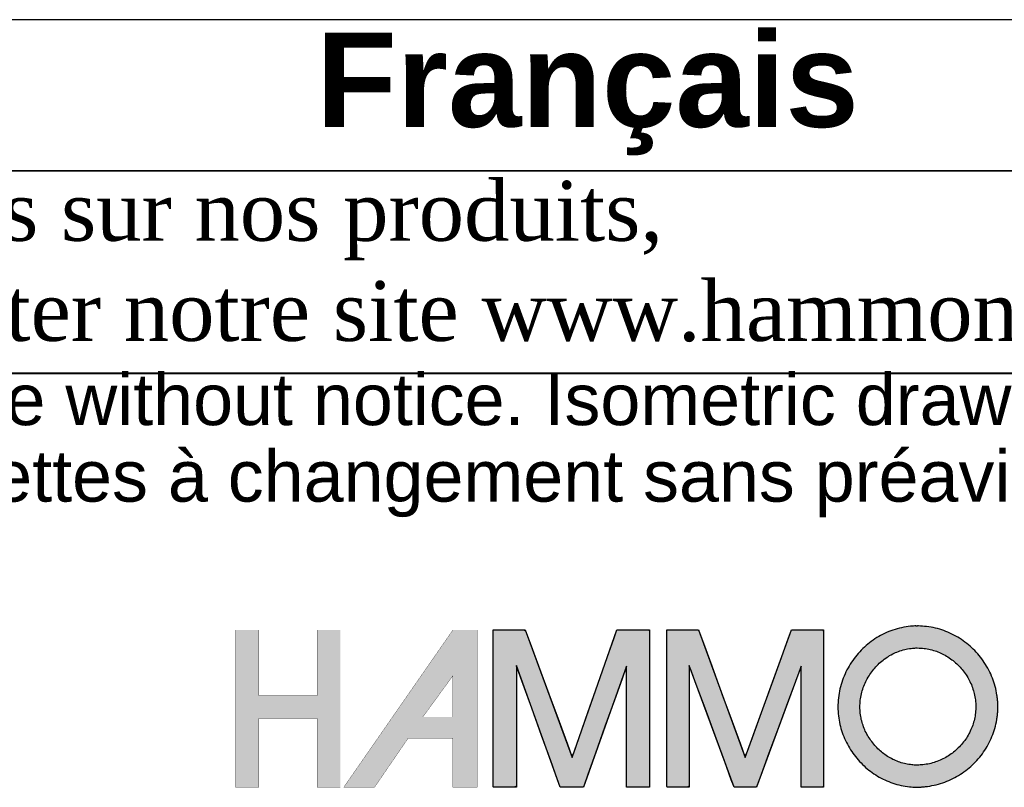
# Model space of a CAD drawing. Header units: inches. Extents: x 0 to 52.8, y -0.2 to 39.5.
# Tile 4 of 11: x 42.8 to 48.1, y 4.1 to 8.3. Entities that reach past the tile are written whole.
import ezdxf

# ---------------------------------------------------------------- set-up
doc = ezdxf.new("R2010")
doc.units = ezdxf.units.IN
doc.header["$MEASUREMENT"] = 0
doc.layers.add('Default', color=7, linetype='Continuous')

# ---------------------------------------------------------------- blocks, each defined once
blk = doc.blocks.new('Block1')
at = {"layer": 'Default', "linetype": 'Continuous'}
h = blk.add_hatch(color=7, dxfattribs=at)
edge = h.paths.add_edge_path()
edge.add_spline(control_points=[(2.1778, 1.2201), (2.1771, 1.22), (2.1759, 1.22), (2.1733, 1.2198), (2.1719, 1.2197), (2.1665, 1.2191), (2.1625, 1.2185), (2.1543, 1.2168), (2.1505, 1.2157), (2.1426, 1.2131), (2.139, 1.2116), (2.1316, 1.2081), (2.1281, 1.2062), (2.1212, 1.2019), (2.1179, 1.1996), (2.1115, 1.1946), (2.1085, 1.192), (2.1027, 1.1863), (2.1, 1.1834), (2.0948, 1.1772), (2.0924, 1.1739), (2.088, 1.1672), (2.0859, 1.1637), (2.0822, 1.1565), (2.0805, 1.1528), (2.0776, 1.1451), (2.0763, 1.1413), (2.0742, 1.1333), (2.0734, 1.1294), (2.0722, 1.1211), (2.0719, 1.117), (2.0716, 1.1086), (2.0718, 1.1046), (2.0724, 1.0965), (2.073, 1.0927), (2.0746, 1.0849), (2.0755, 1.0812), (2.0779, 1.0738), (2.0792, 1.0702), (2.0823, 1.0631), (2.0841, 1.0597), (2.0879, 1.053), (2.0899, 1.0498), (2.0944, 1.0435), (2.0968, 1.0405), (2.1018, 1.0348), (2.1045, 1.032), (2.1101, 1.0268), (2.113, 1.0244), (2.1192, 1.0198), (2.1223, 1.0177), (2.1289, 1.0137), (2.1322, 1.012), (2.1393, 1.0087), (2.1428, 1.0073), (2.1502, 1.0048), (2.1538, 1.0038), (2.1616, 1.0021), (2.1653, 1.0015), (2.1708, 1.0009), (2.1723, 1.0008), (2.1754, 1.0006), (2.1771, 1.0005), (2.1831, 1.0006), (2.1845, 1.0006), (2.1874, 1.0009), (2.189, 1.001), (2.1948, 1.0017), (2.1987, 1.0023), (2.2067, 1.0041), (2.2105, 1.0051), (2.2181, 1.0077), (2.2218, 1.0092), (2.229, 1.0126), (2.2325, 1.0144), (2.2393, 1.0185), (2.2425, 1.0207), (2.2488, 1.0255), (2.2518, 1.028), (2.2576, 1.0334), (2.2603, 1.0362), (2.2654, 1.0422), (2.2678, 1.0452), (2.2723, 1.0518), (2.2744, 1.0551), (2.2782, 1.0621), (2.2799, 1.0656), (2.2829, 1.073), (2.2842, 1.0767), (2.2864, 1.0845), (2.2873, 1.0884), (2.2883, 1.0945), (2.2886, 1.0964), (2.289, 1.1001), (2.2892, 1.1019), (2.2895, 1.1048), (2.2895, 1.1058), (2.2896, 1.1077), (2.2896, 1.1086), (2.2896, 1.1112), (2.2896, 1.1118), (2.2896, 1.1131), (2.2895, 1.1139), (2.2893, 1.1165), (2.2892, 1.1182), (2.2888, 1.1218), (2.2886, 1.1237), (2.2876, 1.1299), (2.2868, 1.1337), (2.2847, 1.1416), (2.2835, 1.1453), (2.2806, 1.1528), (2.2789, 1.1564), (2.2752, 1.1635), (2.2732, 1.1669), (2.2688, 1.1735), (2.2665, 1.1767), (2.2614, 1.1828), (2.2588, 1.1857), (2.2531, 1.1912), (2.2501, 1.1938), (2.2439, 1.1988), (2.2407, 1.201), (2.234, 1.2053), (2.2305, 1.2072), (2.2233, 1.2107), (2.2197, 1.2123), (2.2121, 1.215), (2.2084, 1.2161), (2.2004, 1.218), (2.1965, 1.2187), (2.1887, 1.2196), (2.1851, 1.2198), (2.1809, 1.2201), (2.1804, 1.2201), (2.18, 1.2201)], knot_values=[0, 0, 0, 0, 0.006253, 0.006253, 0.012505, 0.012505, 0.030829, 0.030829, 0.048882, 0.048882, 0.066764, 0.066764, 0.084548, 0.084548, 0.102286, 0.102286, 0.120012, 0.120012, 0.137747, 0.137747, 0.15551, 0.15551, 0.173315, 0.173315, 0.191184, 0.191184, 0.20915, 0.20915, 0.227262, 0.227262, 0.245593, 0.245593, 0.263702, 0.263702, 0.281026, 0.281026, 0.298163, 0.298163, 0.315172, 0.315172, 0.332097, 0.332097, 0.348969, 0.348969, 0.365805, 0.365805, 0.382621, 0.382621, 0.39943, 0.39943, 0.41625, 0.41625, 0.433104, 0.433104, 0.450033, 0.450033, 0.467091, 0.467091, 0.484355, 0.484355, 0.491212, 0.491212, 0.49807, 0.49807, 0.505746, 0.505746, 0.513421, 0.513421, 0.531337, 0.531337, 0.549023, 0.549023, 0.566548, 0.566548, 0.583962, 0.583962, 0.601305, 0.601305, 0.618607, 0.618607, 0.635893, 0.635893, 0.65319, 0.65319, 0.67053, 0.67053, 0.687954, 0.687954, 0.705517, 0.705517, 0.72329, 0.72329, 0.732328, 0.732328, 0.741367, 0.741367, 0.744906, 0.744906, 0.748446, 0.748446, 0.750825, 0.750825, 0.753204, 0.753204, 0.762224, 0.762224, 0.771244, 0.771244, 0.789037, 0.789037, 0.806664, 0.806664, 0.824184, 0.824184, 0.841639, 0.841639, 0.859056, 0.859056, 0.876456, 0.876456, 0.893855, 0.893855, 0.91127, 0.91127, 0.928728, 0.928728, 0.946265, 0.946265, 0.963936, 0.963936, 0.981815, 0.981815, 0.998218, 0.998218, 1, 1, 1, 1], degree=3, periodic=0)
edge.add_line((2.18, 1.2201), (2.1778, 1.2201))
edge = h.paths.add_edge_path()
edge.add_spline(control_points=[(2.1787, 1.1901), (2.1777, 1.19), (2.175, 1.1899), (2.171, 1.1894), (2.1669, 1.1888), (2.1623, 1.1879), (2.1584, 1.1868), (2.154, 1.1853), (2.1502, 1.1838), (2.146, 1.1818), (2.1424, 1.1798), (2.1384, 1.1773), (2.1351, 1.175), (2.1313, 1.172), (2.1283, 1.1694), (2.1248, 1.166), (2.1221, 1.163), (2.1189, 1.1593), (2.1165, 1.156), (2.1138, 1.152), (2.1118, 1.1485), (2.1096, 1.1442), (2.1079, 1.1404), (2.1061, 1.1359), (2.1049, 1.132), (2.1036, 1.1274), (2.1028, 1.1233), (2.1021, 1.1185), (2.1018, 1.1144), (2.1016, 1.1096), (2.1018, 1.1055), (2.1021, 1.1008), (2.1027, 1.0969), (2.1036, 1.0925), (2.1046, 1.0887), (2.106, 1.0844), (2.1073, 1.0808), (2.1091, 1.0766), (2.1109, 1.0731), (2.1131, 1.0692), (2.1152, 1.0659), (2.1179, 1.0622), (2.1203, 1.0592), (2.1233, 1.0557), (2.126, 1.053), (2.1294, 1.0499), (2.1323, 1.0474), (2.1359, 1.0447), (2.1391, 1.0426), (2.143, 1.0402), (2.1464, 1.0384), (2.1504, 1.0366), (2.154, 1.0351), (2.1582, 1.0337), (2.1619, 1.0327), (2.1662, 1.0318), (2.1701, 1.0312), (2.174, 1.0307), (2.177, 1.0306), (2.1801, 1.0304), (2.182, 1.0306), (2.1855, 1.0308), (2.1899, 1.0313), (2.1939, 1.0319), (2.1985, 1.033), (2.2024, 1.034), (2.2069, 1.0356), (2.2106, 1.037), (2.2149, 1.039), (2.2184, 1.0409), (2.2224, 1.0433), (2.2257, 1.0456), (2.2295, 1.0484), (2.2325, 1.0509), (2.2359, 1.0542), (2.2386, 1.057), (2.2417, 1.0606), (2.2441, 1.0637), (2.2468, 1.0675), (2.2489, 1.0709), (2.2511, 1.0749), (2.2528, 1.0785), (2.2545, 1.0828), (2.2559, 1.0866), (2.2571, 1.0911), (2.258, 1.095), (2.2588, 1.0997), (2.2592, 1.1038), (2.2595, 1.1071), (2.2596, 1.1086), (2.2596, 1.1102), (2.2596, 1.1109), (2.2596, 1.1119), (2.2593, 1.1149), (2.259, 1.119), (2.2583, 1.1237), (2.2574, 1.1276), (2.2562, 1.1322), (2.255, 1.136), (2.2533, 1.1404), (2.2516, 1.144), (2.2494, 1.1482), (2.2474, 1.1516), (2.2448, 1.1556), (2.2424, 1.1588), (2.2393, 1.1625), (2.2367, 1.1654), (2.2333, 1.1687), (2.2303, 1.1713), (2.2266, 1.1743), (2.2233, 1.1766), (2.2193, 1.1791), (2.2159, 1.181), (2.2117, 1.1831), (2.208, 1.1847), (2.2036, 1.1862), (2.1997, 1.1874), (2.1952, 1.1884), (2.1912, 1.1892), (2.1868, 1.1897), (2.1832, 1.1899), (2.1796, 1.1901), (2.1791, 1.1901), (2.1788, 1.1901), (2.1787, 1.1901)], knot_values=[0, 0, 0, 0, 0.012505, 0.012505, 0.030829, 0.030829, 0.048882, 0.048882, 0.066764, 0.066764, 0.084548, 0.084548, 0.102286, 0.102286, 0.120012, 0.120012, 0.137747, 0.137747, 0.15551, 0.15551, 0.173315, 0.173315, 0.191184, 0.191184, 0.20915, 0.20915, 0.227262, 0.227262, 0.245593, 0.245593, 0.263702, 0.263702, 0.281026, 0.281026, 0.298163, 0.298163, 0.315172, 0.315172, 0.332097, 0.332097, 0.348969, 0.348969, 0.365805, 0.365805, 0.382621, 0.382621, 0.39943, 0.39943, 0.41625, 0.41625, 0.433104, 0.433104, 0.450033, 0.450033, 0.467091, 0.467091, 0.484355, 0.484355, 0.49807, 0.49807, 0.49807, 0.513421, 0.513421, 0.531337, 0.531337, 0.549023, 0.549023, 0.566548, 0.566548, 0.583962, 0.583962, 0.601305, 0.601305, 0.618607, 0.618607, 0.635893, 0.635893, 0.65319, 0.65319, 0.67053, 0.67053, 0.687954, 0.687954, 0.705517, 0.705517, 0.72329, 0.72329, 0.741367, 0.741367, 0.748446, 0.748446, 0.748446, 0.753204, 0.753204, 0.771244, 0.771244, 0.789037, 0.789037, 0.806664, 0.806664, 0.824184, 0.824184, 0.841639, 0.841639, 0.859056, 0.859056, 0.876456, 0.876456, 0.893855, 0.893855, 0.91127, 0.91127, 0.928728, 0.928728, 0.946265, 0.946265, 0.963936, 0.963936, 0.981815, 0.981815, 0.998218, 0.998218, 0.998218, 1, 1, 1, 1], degree=3, periodic=0)
for points in [[(1.3629, 1.2145), (1.3629, 1.1253), (1.2832, 1.1253), (1.2832, 1.2145), (1.2517, 1.2145), (1.2517, 1.0005), (1.2832, 1.0005), (1.2832, 1.0939), (1.3629, 1.0939), (1.3629, 1.0939), (1.3629, 1.0005), (1.3943, 1.0005), (1.3943, 1.2145)], [(1.6025, 1.2145), (1.6025, 1.1948), (1.6025, 1.175), (1.6025, 1.1553), (1.6025, 1.1356), (1.6025, 1.1159), (1.6025, 1.0962), (1.6025, 1.0794), (1.6025, 1.0686), (1.6025, 1.0579), (1.6025, 1.0471), (1.6025, 1.0363), (1.6025, 1.0255), (1.6025, 1.0147), (1.6025, 1.0106), (1.6025, 1.0091), (1.6024, 1.007), (1.6024, 1.0047), (1.6024, 1.0026), (1.6026, 1.0011), (1.6029, 1.0005), (1.6075, 1.0005), (1.6122, 1.0005), (1.6169, 1.0005), (1.6215, 1.0005), (1.6262, 1.0005), (1.6309, 1.0005), (1.634, 1.0017), (1.634, 1.0178), (1.634, 1.0472), (1.634, 1.0834), (1.634, 1.1196), (1.634, 1.149), (1.634, 1.165), (1.6357, 1.1616), (1.6433, 1.1403), (1.655, 1.1079), (1.6683, 1.071), (1.6808, 1.0363), (1.6901, 1.0106), (1.6937, 1.0005), (1.6957, 1.0005), (1.7005, 1.0005), (1.7071, 1.0005), (1.7141, 1.0005), (1.7203, 1.0005), (1.7243, 1.0005), (1.7257, 1.0017), (1.7313, 1.0177), (1.7418, 1.0469), (1.7546, 1.0829), (1.7674, 1.1188), (1.7779, 1.1481), (1.7835, 1.164), (1.784, 1.1606), (1.784, 1.1395), (1.784, 1.1072), (1.784, 1.0706), (1.784, 1.0361), (1.784, 1.0105), (1.784, 1.0005), (1.7859, 1.0005), (1.7908, 1.0005), (1.7974, 1.0005), (1.8044, 1.0005), (1.8105, 1.0005), (1.8146, 1.0005), (1.8154, 1.0021), (1.8154, 1.0228), (1.8154, 1.0608), (1.8154, 1.1075), (1.8154, 1.1542), (1.8154, 1.1922), (1.8154, 1.2129), (1.8142, 1.2145), (1.8085, 1.2145), (1.7997, 1.2145), (1.7898, 1.2145), (1.7805, 1.2145), (1.7735, 1.2145), (1.7708, 1.2145), (1.7671, 1.2039), (1.7577, 1.177), (1.745, 1.1407), (1.7314, 1.102), (1.7195, 1.068), (1.7117, 1.0458), (1.7096, 1.0422), (1.7034, 1.0589), (1.692, 1.0898), (1.678, 1.1277), (1.6641, 1.1656), (1.6527, 1.1964), (1.6465, 1.2132), (1.6448, 1.2145), (1.6392, 1.2145), (1.6307, 1.2145), (1.621, 1.2145), (1.6119, 1.2145), (1.6052, 1.2145)], [(1.839, 1.2145), (1.839, 1.1948), (1.839, 1.175), (1.839, 1.1553), (1.839, 1.1356), (1.839, 1.1159), (1.839, 1.0962), (1.839, 1.0794), (1.839, 1.0686), (1.839, 1.0579), (1.839, 1.0471), (1.839, 1.0363), (1.839, 1.0255), (1.839, 1.0147), (1.839, 1.0106), (1.839, 1.009), (1.8389, 1.007), (1.8389, 1.0047), (1.839, 1.0026), (1.8391, 1.0011), (1.8394, 1.0005), (1.8439, 1.0005), (1.8484, 1.0005), (1.8529, 1.0005), (1.8574, 1.0005), (1.8619, 1.0005), (1.8664, 1.0005), (1.8694, 1.0017), (1.8694, 1.0178), (1.8694, 1.0472), (1.8694, 1.0834), (1.8694, 1.1196), (1.8694, 1.149), (1.8694, 1.165), (1.8711, 1.1616), (1.8789, 1.1403), (1.8908, 1.1079), (1.9044, 1.071), (1.9171, 1.0363), (1.9266, 1.0106), (1.9303, 1.0005), (1.9321, 1.0005), (1.9368, 1.0005), (1.9432, 1.0005), (1.95, 1.0005), (1.9559, 1.0005), (1.9598, 1.0005), (1.9611, 1.0017), (1.967, 1.0177), (1.9778, 1.0469), (1.9911, 1.0829), (2.0044, 1.1188), (2.0152, 1.1481), (2.0211, 1.164), (2.0215, 1.1606), (2.0215, 1.1395), (2.0215, 1.1072), (2.0215, 1.0706), (2.0215, 1.0361), (2.0215, 1.0105), (2.0215, 1.0005), (2.0234, 1.0005), (2.0281, 1.0005), (2.0345, 1.0005), (2.0412, 1.0005), (2.0472, 1.0005), (2.0511, 1.0005), (2.0519, 1.0021), (2.0519, 1.0228), (2.0519, 1.0608), (2.0519, 1.1075), (2.0519, 1.1542), (2.0519, 1.1922), (2.0519, 1.2129), (2.0507, 1.2145), (2.0451, 1.2145), (2.0366, 1.2145), (2.0269, 1.2145), (2.0178, 1.2145), (2.011, 1.2145), (2.0084, 1.2145), (2.0046, 1.2039), (1.9948, 1.177), (1.9816, 1.1407), (1.9676, 1.102), (1.9553, 1.068), (1.9472, 1.0458), (1.945, 1.0422), (1.9389, 1.0589), (1.9276, 1.0898), (1.9137, 1.1277), (1.8999, 1.1656), (1.8886, 1.1964), (1.8825, 1.2132), (1.8808, 1.2145), (1.8753, 1.2145), (1.8669, 1.2145), (1.8573, 1.2145), (1.8483, 1.2145), (1.8416, 1.2145)]]:
    blk.add_hatch(color=7, dxfattribs=at).paths.add_polyline_path(points)
h = blk.add_hatch(color=7, dxfattribs=at)
h.paths.add_polyline_path([(1.5475, 1.2145), (1.5467, 1.2133), (1.399, 1.0005), (1.441, 1.0005), (1.4866, 1.0671), (1.5475, 1.0671), (1.5475, 1.0005), (1.5805, 1.0005), (1.5805, 1.2145)])
h.paths.add_polyline_path([(1.5475, 1.096), (1.5475, 1.1521), (1.5066, 1.096)])
at = {"layer": 'Default', "color": 7, "linetype": 'Continuous'}
blk.add_line((2.1778, 1.2201), (2.18, 1.2201), dxfattribs=at)
at = {"layer": 'Default', "color": 7, "linetype": 'Continuous', "const_width": 0.00035}
for points in [[(1.3629, 1.2145), (1.3629, 1.1253), (1.2832, 1.1253), (1.2832, 1.2145), (1.2517, 1.2145), (1.2517, 1.0005), (1.2832, 1.0005), (1.2832, 1.0939), (1.3629, 1.0939), (1.3629, 1.0939), (1.3629, 1.0005), (1.3943, 1.0005), (1.3943, 1.2145), (1.3629, 1.2145)], [(1.5475, 1.2145), (1.5467, 1.2133), (1.399, 1.0005), (1.441, 1.0005), (1.4866, 1.0671), (1.5475, 1.0671), (1.5475, 1.0005), (1.5805, 1.0005), (1.5805, 1.2145), (1.5475, 1.2145)], [(1.5475, 1.096), (1.5066, 1.096), (1.5475, 1.1521), (1.5475, 1.096)]]:
    blk.add_lwpolyline(points, close=True, dxfattribs=at)
at = {"layer": 'Default', "color": 7, "linetype": 'Continuous'}
for points in [[(1.6025, 1.2145), (1.6052, 1.2145), (1.6119, 1.2145), (1.621, 1.2145), (1.6307, 1.2145), (1.6392, 1.2145), (1.6448, 1.2145), (1.6465, 1.2132), (1.6527, 1.1964), (1.6641, 1.1656), (1.678, 1.1277), (1.692, 1.0898), (1.7034, 1.0589), (1.7096, 1.0422), (1.7117, 1.0458), (1.7195, 1.068), (1.7314, 1.102), (1.745, 1.1407), (1.7577, 1.177), (1.7671, 1.2039), (1.7708, 1.2145), (1.7735, 1.2145), (1.7805, 1.2145), (1.7898, 1.2145), (1.7997, 1.2145), (1.8085, 1.2145), (1.8142, 1.2145), (1.8154, 1.2129), (1.8154, 1.1922), (1.8154, 1.1542), (1.8154, 1.1075), (1.8154, 1.0608), (1.8154, 1.0228), (1.8154, 1.0021), (1.8146, 1.0005), (1.8105, 1.0005), (1.8044, 1.0005), (1.7974, 1.0005), (1.7908, 1.0005), (1.7859, 1.0005), (1.784, 1.0005), (1.784, 1.0105), (1.784, 1.0361), (1.784, 1.0706), (1.784, 1.1072), (1.784, 1.1395), (1.784, 1.1606), (1.7835, 1.164), (1.7779, 1.1481), (1.7674, 1.1188), (1.7546, 1.0829), (1.7418, 1.0469), (1.7313, 1.0177), (1.7257, 1.0017), (1.7243, 1.0005), (1.7203, 1.0005), (1.7141, 1.0005), (1.7071, 1.0005), (1.7005, 1.0005), (1.6957, 1.0005), (1.6937, 1.0005), (1.6901, 1.0106), (1.6808, 1.0363), (1.6683, 1.071), (1.655, 1.1079), (1.6433, 1.1403), (1.6357, 1.1616), (1.634, 1.165), (1.634, 1.149), (1.634, 1.1196), (1.634, 1.0834), (1.634, 1.0472), (1.634, 1.0178), (1.634, 1.0017), (1.6309, 1.0005), (1.6262, 1.0005), (1.6215, 1.0005), (1.6169, 1.0005), (1.6122, 1.0005), (1.6075, 1.0005), (1.6029, 1.0005), (1.6026, 1.0011), (1.6024, 1.0026), (1.6024, 1.0047), (1.6024, 1.007), (1.6025, 1.0091), (1.6025, 1.0106), (1.6025, 1.0147), (1.6025, 1.0255), (1.6025, 1.0363), (1.6025, 1.0471), (1.6025, 1.0579), (1.6025, 1.0686), (1.6025, 1.0794), (1.6025, 1.0962), (1.6025, 1.1159), (1.6025, 1.1356), (1.6025, 1.1553), (1.6025, 1.175), (1.6025, 1.1948), (1.6025, 1.2145)], [(1.839, 1.2145), (1.8416, 1.2145), (1.8483, 1.2145), (1.8573, 1.2145), (1.8669, 1.2145), (1.8753, 1.2145), (1.8808, 1.2145), (1.8825, 1.2132), (1.8886, 1.1964), (1.8999, 1.1656), (1.9137, 1.1277), (1.9276, 1.0898), (1.9389, 1.0589), (1.945, 1.0422), (1.9472, 1.0458), (1.9553, 1.068), (1.9676, 1.102), (1.9816, 1.1407), (1.9948, 1.177), (2.0046, 1.2039), (2.0084, 1.2145), (2.011, 1.2145), (2.0178, 1.2145), (2.0269, 1.2145), (2.0366, 1.2145), (2.0451, 1.2145), (2.0507, 1.2145), (2.0519, 1.2129), (2.0519, 1.1922), (2.0519, 1.1542), (2.0519, 1.1075), (2.0519, 1.0608), (2.0519, 1.0228), (2.0519, 1.0021), (2.0511, 1.0005), (2.0472, 1.0005), (2.0412, 1.0005), (2.0345, 1.0005), (2.0281, 1.0005), (2.0234, 1.0005), (2.0215, 1.0005), (2.0215, 1.0105), (2.0215, 1.0361), (2.0215, 1.0706), (2.0215, 1.1072), (2.0215, 1.1395), (2.0215, 1.1606), (2.0211, 1.164), (2.0152, 1.1481), (2.0044, 1.1188), (1.9911, 1.0829), (1.9778, 1.0469), (1.967, 1.0177), (1.9611, 1.0017), (1.9598, 1.0005), (1.9559, 1.0005), (1.95, 1.0005), (1.9432, 1.0005), (1.9368, 1.0005), (1.9321, 1.0005), (1.9303, 1.0005), (1.9266, 1.0106), (1.9171, 1.0363), (1.9044, 1.071), (1.8908, 1.1079), (1.8789, 1.1403), (1.8711, 1.1616), (1.8694, 1.165), (1.8694, 1.149), (1.8694, 1.1196), (1.8694, 1.0834), (1.8694, 1.0472), (1.8694, 1.0178), (1.8694, 1.0017), (1.8664, 1.0005), (1.8619, 1.0005), (1.8574, 1.0005), (1.8529, 1.0005), (1.8484, 1.0005), (1.8439, 1.0005), (1.8394, 1.0005), (1.8391, 1.0011), (1.839, 1.0026), (1.8389, 1.0047), (1.8389, 1.007), (1.839, 1.009), (1.839, 1.0106), (1.839, 1.0147), (1.839, 1.0255), (1.839, 1.0363), (1.839, 1.0471), (1.839, 1.0579), (1.839, 1.0686), (1.839, 1.0794), (1.839, 1.0962), (1.839, 1.1159), (1.839, 1.1356), (1.839, 1.1553), (1.839, 1.175), (1.839, 1.1948), (1.839, 1.2145)]]:
    blk.add_lwpolyline(points, close=True, dxfattribs=at)
for points, knots in [([(2.1778, 1.2201), (2.1771, 1.22), (2.1759, 1.22), (2.1733, 1.2198), (2.1719, 1.2197), (2.1665, 1.2191), (2.1625, 1.2185), (2.1543, 1.2168), (2.1505, 1.2157), (2.1426, 1.2131), (2.139, 1.2116), (2.1316, 1.2081), (2.1281, 1.2062), (2.1212, 1.2019), (2.1179, 1.1996), (2.1115, 1.1946), (2.1085, 1.192), (2.1027, 1.1863), (2.1, 1.1834), (2.0948, 1.1772), (2.0924, 1.1739), (2.088, 1.1672), (2.0859, 1.1637), (2.0822, 1.1565), (2.0805, 1.1528), (2.0776, 1.1451), (2.0763, 1.1413), (2.0742, 1.1333), (2.0734, 1.1294), (2.0722, 1.1211), (2.0719, 1.117), (2.0716, 1.1086), (2.0718, 1.1046), (2.0724, 1.0965), (2.073, 1.0927), (2.0746, 1.0849), (2.0755, 1.0812), (2.0779, 1.0738), (2.0792, 1.0702), (2.0823, 1.0631), (2.0841, 1.0597), (2.0879, 1.053), (2.0899, 1.0498), (2.0944, 1.0435), (2.0968, 1.0405), (2.1018, 1.0348), (2.1045, 1.032), (2.1101, 1.0268), (2.113, 1.0244), (2.1192, 1.0198), (2.1223, 1.0177), (2.1289, 1.0137), (2.1322, 1.012), (2.1393, 1.0087), (2.1428, 1.0073), (2.1502, 1.0048), (2.1538, 1.0038), (2.1616, 1.0021), (2.1653, 1.0015), (2.1708, 1.0009), (2.1723, 1.0008), (2.1754, 1.0006), (2.1771, 1.0005), (2.1831, 1.0006), (2.1845, 1.0006), (2.1874, 1.0009), (2.189, 1.001), (2.1948, 1.0017), (2.1987, 1.0023), (2.2067, 1.0041), (2.2105, 1.0051), (2.2181, 1.0077), (2.2218, 1.0092), (2.229, 1.0126), (2.2325, 1.0144), (2.2393, 1.0185), (2.2425, 1.0207), (2.2488, 1.0255), (2.2518, 1.028), (2.2576, 1.0334), (2.2603, 1.0362), (2.2654, 1.0422), (2.2678, 1.0452), (2.2723, 1.0518), (2.2744, 1.0551), (2.2782, 1.0621), (2.2799, 1.0656), (2.2829, 1.073), (2.2842, 1.0767), (2.2864, 1.0845), (2.2873, 1.0884), (2.2883, 1.0945), (2.2886, 1.0964), (2.289, 1.1001), (2.2892, 1.1019), (2.2895, 1.1048), (2.2895, 1.1058), (2.2896, 1.1077), (2.2896, 1.1086), (2.2896, 1.1112), (2.2896, 1.1118), (2.2896, 1.1131), (2.2895, 1.1139), (2.2893, 1.1165), (2.2892, 1.1182), (2.2888, 1.1218), (2.2886, 1.1237), (2.2876, 1.1299), (2.2868, 1.1337), (2.2847, 1.1416), (2.2835, 1.1453), (2.2806, 1.1528), (2.2789, 1.1564), (2.2752, 1.1635), (2.2732, 1.1669), (2.2688, 1.1735), (2.2665, 1.1767), (2.2614, 1.1828), (2.2588, 1.1857), (2.2531, 1.1912), (2.2501, 1.1938), (2.2439, 1.1988), (2.2407, 1.201), (2.234, 1.2053), (2.2305, 1.2072), (2.2233, 1.2107), (2.2197, 1.2123), (2.2121, 1.215), (2.2084, 1.2161), (2.2004, 1.218), (2.1965, 1.2187), (2.1887, 1.2196), (2.1851, 1.2198), (2.1809, 1.2201), (2.1804, 1.2201), (2.18, 1.2201)], [0, 0, 0, 0, 0.006253, 0.006253, 0.012505, 0.012505, 0.030829, 0.030829, 0.048882, 0.048882, 0.066764, 0.066764, 0.084548, 0.084548, 0.102286, 0.102286, 0.120012, 0.120012, 0.137747, 0.137747, 0.15551, 0.15551, 0.173315, 0.173315, 0.191184, 0.191184, 0.20915, 0.20915, 0.227262, 0.227262, 0.245593, 0.245593, 0.263702, 0.263702, 0.281026, 0.281026, 0.298163, 0.298163, 0.315172, 0.315172, 0.332097, 0.332097, 0.348969, 0.348969, 0.365805, 0.365805, 0.382621, 0.382621, 0.39943, 0.39943, 0.41625, 0.41625, 0.433104, 0.433104, 0.450033, 0.450033, 0.467091, 0.467091, 0.484355, 0.484355, 0.491212, 0.491212, 0.49807, 0.49807, 0.505746, 0.505746, 0.513421, 0.513421, 0.531337, 0.531337, 0.549023, 0.549023, 0.566548, 0.566548, 0.583962, 0.583962, 0.601305, 0.601305, 0.618607, 0.618607, 0.635893, 0.635893, 0.65319, 0.65319, 0.67053, 0.67053, 0.687954, 0.687954, 0.705517, 0.705517, 0.72329, 0.72329, 0.732328, 0.732328, 0.741367, 0.741367, 0.744906, 0.744906, 0.748446, 0.748446, 0.750825, 0.750825, 0.753204, 0.753204, 0.762224, 0.762224, 0.771244, 0.771244, 0.789037, 0.789037, 0.806664, 0.806664, 0.824184, 0.824184, 0.841639, 0.841639, 0.859056, 0.859056, 0.876456, 0.876456, 0.893855, 0.893855, 0.91127, 0.91127, 0.928728, 0.928728, 0.946265, 0.946265, 0.963936, 0.963936, 0.981815, 0.981815, 0.998218, 0.998218, 1, 1, 1, 1]), ([(1.634, 1.0005), (1.6236, 1.0005), (1.6132, 1.0005), (1.6029, 1.0005), (1.6021, 1.0005), (1.6025, 1.0101), (1.6025, 1.0111), (1.6025, 1.0351), (1.6025, 1.0591), (1.6025, 1.083), (1.6025, 1.1268), (1.6025, 1.1707), (1.6025, 1.2145)], [0, 0, 0, 0, 0.25, 0.25, 0.25, 0.5, 0.5, 0.5, 0.75, 0.75, 0.75, 1, 1, 1, 1]), ([(1.8694, 1.0005), (1.8594, 1.0005), (1.8494, 1.0005), (1.8394, 1.0005), (1.8386, 1.0005), (1.839, 1.0101), (1.839, 1.0111), (1.839, 1.0351), (1.839, 1.0591), (1.839, 1.083), (1.839, 1.1268), (1.839, 1.1707), (1.839, 1.2145)], [0, 0, 0, 0, 0.25, 0.25, 0.25, 0.5, 0.5, 0.5, 0.75, 0.75, 0.75, 1, 1, 1, 1]), ([(2.1787, 1.1901), (2.1777, 1.19), (2.175, 1.1899), (2.171, 1.1894), (2.1669, 1.1888), (2.1623, 1.1879), (2.1584, 1.1868), (2.154, 1.1853), (2.1502, 1.1838), (2.146, 1.1818), (2.1424, 1.1798), (2.1384, 1.1773), (2.1351, 1.175), (2.1313, 1.172), (2.1283, 1.1694), (2.1248, 1.166), (2.1221, 1.163), (2.1189, 1.1593), (2.1165, 1.156), (2.1138, 1.152), (2.1118, 1.1485), (2.1096, 1.1442), (2.1079, 1.1404), (2.1061, 1.1359), (2.1049, 1.132), (2.1036, 1.1274), (2.1028, 1.1233), (2.1021, 1.1185), (2.1018, 1.1144), (2.1016, 1.1096), (2.1018, 1.1055), (2.1021, 1.1008), (2.1027, 1.0969), (2.1036, 1.0925), (2.1046, 1.0887), (2.106, 1.0844), (2.1073, 1.0808), (2.1091, 1.0766), (2.1109, 1.0731), (2.1131, 1.0692), (2.1152, 1.0659), (2.1179, 1.0622), (2.1203, 1.0592), (2.1233, 1.0557), (2.126, 1.053), (2.1294, 1.0499), (2.1323, 1.0474), (2.1359, 1.0447), (2.1391, 1.0426), (2.143, 1.0402), (2.1464, 1.0384), (2.1504, 1.0366), (2.154, 1.0351), (2.1582, 1.0337), (2.1619, 1.0327), (2.1662, 1.0318), (2.1701, 1.0312), (2.174, 1.0307), (2.177, 1.0306), (2.1801, 1.0304), (2.182, 1.0306), (2.1855, 1.0308), (2.1899, 1.0313), (2.1939, 1.0319), (2.1985, 1.033), (2.2024, 1.034), (2.2069, 1.0356), (2.2106, 1.037), (2.2149, 1.039), (2.2184, 1.0409), (2.2224, 1.0433), (2.2257, 1.0456), (2.2295, 1.0484), (2.2325, 1.0509), (2.2359, 1.0542), (2.2386, 1.057), (2.2417, 1.0606), (2.2441, 1.0637), (2.2468, 1.0675), (2.2489, 1.0709), (2.2511, 1.0749), (2.2528, 1.0785), (2.2545, 1.0828), (2.2559, 1.0866), (2.2571, 1.0911), (2.258, 1.095), (2.2588, 1.0997), (2.2592, 1.1038), (2.2595, 1.1071), (2.2596, 1.1086), (2.2596, 1.1102), (2.2596, 1.1109), (2.2596, 1.1119), (2.2593, 1.1149), (2.259, 1.119), (2.2583, 1.1237), (2.2574, 1.1276), (2.2562, 1.1322), (2.255, 1.136), (2.2533, 1.1404), (2.2516, 1.144), (2.2494, 1.1482), (2.2474, 1.1516), (2.2448, 1.1556), (2.2424, 1.1588), (2.2393, 1.1625), (2.2367, 1.1654), (2.2333, 1.1687), (2.2303, 1.1713), (2.2266, 1.1743), (2.2233, 1.1766), (2.2193, 1.1791), (2.2159, 1.181), (2.2117, 1.1831), (2.208, 1.1847), (2.2036, 1.1862), (2.1997, 1.1874), (2.1952, 1.1884), (2.1912, 1.1892), (2.1868, 1.1897), (2.1832, 1.1899), (2.1796, 1.1901), (2.1791, 1.1901), (2.1788, 1.1901), (2.1787, 1.1901)], [0, 0, 0, 0, 0.012505, 0.012505, 0.030829, 0.030829, 0.048882, 0.048882, 0.066764, 0.066764, 0.084548, 0.084548, 0.102286, 0.102286, 0.120012, 0.120012, 0.137747, 0.137747, 0.15551, 0.15551, 0.173315, 0.173315, 0.191184, 0.191184, 0.20915, 0.20915, 0.227262, 0.227262, 0.245593, 0.245593, 0.263702, 0.263702, 0.281026, 0.281026, 0.298163, 0.298163, 0.315172, 0.315172, 0.332097, 0.332097, 0.348969, 0.348969, 0.365805, 0.365805, 0.382621, 0.382621, 0.39943, 0.39943, 0.41625, 0.41625, 0.433104, 0.433104, 0.450033, 0.450033, 0.467091, 0.467091, 0.484355, 0.484355, 0.49807, 0.49807, 0.49807, 0.513421, 0.513421, 0.531337, 0.531337, 0.549023, 0.549023, 0.566548, 0.566548, 0.583962, 0.583962, 0.601305, 0.601305, 0.618607, 0.618607, 0.635893, 0.635893, 0.65319, 0.65319, 0.67053, 0.67053, 0.687954, 0.687954, 0.705517, 0.705517, 0.72329, 0.72329, 0.741367, 0.741367, 0.748446, 0.748446, 0.748446, 0.753204, 0.753204, 0.771244, 0.771244, 0.789037, 0.789037, 0.806664, 0.806664, 0.824184, 0.824184, 0.841639, 0.841639, 0.859056, 0.859056, 0.876456, 0.876456, 0.893855, 0.893855, 0.91127, 0.91127, 0.928728, 0.928728, 0.946265, 0.946265, 0.963936, 0.963936, 0.981815, 0.981815, 0.998218, 0.998218, 0.998218, 1, 1, 1, 1])]:
    blk.add_open_spline(points, degree=3, knots=knots, dxfattribs=at)
for points in [[(1.6025, 1.2145), (1.6025, 1.2145), (1.646, 1.2145), (1.646, 1.2145)], [(1.646, 1.2145), (1.646, 1.2145), (1.71, 1.0409), (1.71, 1.0409)], [(1.71, 1.0409), (1.71, 1.0409), (1.7708, 1.2145), (1.7708, 1.2145)], [(1.7708, 1.2145), (1.7708, 1.2145), (1.8154, 1.2145), (1.8154, 1.2145)], [(1.8154, 1.2145), (1.8154, 1.2145), (1.8154, 1.0005), (1.8154, 1.0005)], [(1.839, 1.2145), (1.839, 1.2145), (1.882, 1.2145), (1.882, 1.2145)], [(1.882, 1.2145), (1.882, 1.2145), (1.9455, 1.0409), (1.9455, 1.0409)], [(1.9455, 1.0409), (1.9455, 1.0409), (2.0084, 1.2145), (2.0084, 1.2145)], [(2.0084, 1.2145), (2.0084, 1.2145), (2.0519, 1.2145), (2.0519, 1.2145)], [(2.0519, 1.2145), (2.0519, 1.2145), (2.0519, 1.0005), (2.0519, 1.0005)], [(1.6937, 1.0005), (1.6937, 1.0005), (1.634, 1.1662), (1.634, 1.1662)], [(1.634, 1.1662), (1.634, 1.1662), (1.634, 1.0005), (1.634, 1.0005)], [(1.9303, 1.0005), (1.9303, 1.0005), (1.8694, 1.1662), (1.8694, 1.1662)], [(1.8694, 1.1662), (1.8694, 1.1662), (1.8694, 1.0005), (1.8694, 1.0005)], [(1.784, 1.1652), (1.784, 1.1652), (1.7252, 1.0005), (1.7252, 1.0005)], [(1.784, 1.0005), (1.784, 1.0005), (1.784, 1.1652), (1.784, 1.1652)], [(2.0215, 1.1652), (2.0215, 1.1652), (1.9607, 1.0005), (1.9607, 1.0005)], [(2.0215, 1.0005), (2.0215, 1.0005), (2.0215, 1.1652), (2.0215, 1.1652)], [(1.7252, 1.0005), (1.7252, 1.0005), (1.6937, 1.0005), (1.6937, 1.0005)], [(1.8154, 1.0005), (1.8154, 1.0005), (1.784, 1.0005), (1.784, 1.0005)], [(1.9607, 1.0005), (1.9607, 1.0005), (1.9303, 1.0005), (1.9303, 1.0005)], [(2.0519, 1.0005), (2.0519, 1.0005), (2.0215, 1.0005), (2.0215, 1.0005)]]:
    blk.add_open_spline(points, degree=3, dxfattribs=at)
blk = doc.blocks.new('Block13')
at = {"layer": 'Default', "color": 7, "linetype": 'Continuous'}
blk.add_line((0, 1.6479), (3.5155, 1.6479), dxfattribs=at)
at = {"layer": 'Default', "color": 7}
blk.add_blockref('Block1', (0.0371, 0.0841), dxfattribs=at)
at = {"layer": 'Default', "char_height": 0.07, "attachment_point": 1}
for s, insert, width in [('{\\fArial|b0||i0||c0|p34;\\C7;\\H7.e-002;\\W1.;\\T1.;Data subject to change without notice. Isometric drawing not to scale.}', (0.0298, 1.6475), 3.486391), ('{\\fArial|b0||i0||c0|p34;\\C7;\\H7.e-002;\\W1.;\\T1.;Les données sont sujettes à changement sans préavis.}', (0.0334, 1.5433), 3.235631)]:
    blk.add_mtext(s, dxfattribs=dict(at, insert=insert, width=width))
blk = doc.blocks.new('Block11')
at = {"layer": 'Default', "color": 7}
blk.add_blockref('Block13', (0, 0), dxfattribs=at)
blk = doc.blocks.new('Block10')
at = {"layer": 'Default', "color": 7}
blk.add_blockref('Block11', (0, 0), dxfattribs=at)
blk = doc.blocks.new('Block2')
at = {"layer": 'Default', "color": 7, "xscale": 15, "yscale": 15, "zscale": 15}
blk.add_blockref('Block10', (-52.744, 0), dxfattribs=at)
blk = doc.blocks.new('Block222')
at = {"layer": 'Default', "color": 7}
blk.add_blockref('Block2', (106.578, -49.503), dxfattribs=at)

msp = doc.modelspace()

# ---------------------------------------------------------------- linework, layer by layer
at = {"layer": 'Default', "color": 7, "linetype": 'Continuous'}
for points in [[(38.8888, 8.2835), (38.8888, 7.4685), (52.8127, 7.4685), (52.8127, 8.2835), (38.8888, 8.2835)], [(38.8891, 7.4677), (38.8891, 6.3782), (52.8073, 6.3782), (52.8073, 7.4677), (38.8891, 7.4677)]]:
    msp.add_lwpolyline(points, dxfattribs=at)

# ---------------------------------------------------------------- block references
at = {"layer": 'Default', "color": 7, "xscale": 0.2640676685, "yscale": 0.2640676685, "zscale": 0.2640676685}
msp.add_blockref('Block222', (24.6732, 12.9207), dxfattribs=at)

# ---------------------------------------------------------------- texts
at = {"layer": 'Default'}
for s, insert, char_height, width, attachment_point in [('{\\fArial|b1||i0||c0|p34;\\C7;\\H0.1222430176;\\W1.;  }{\\fArial|b1||i0||c0|p34;\\C7;\\H0.5093459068;\\W1.;Français                                                         }', (45.8439, 7.8829), 0.5093459, 14.063172, 5), ('{\\fTimes New Roman|b0||i0||c0|p34;\\C7;\\H0.3237875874;\\W1.; Pour tous les détails sur nos produits, \\P}{\\fTimes New Roman|b0||i0||c0|p34;\\C7;\\H0.3237875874;\\W1.; svp veuillez consulter notre site www.hammondmfg.com                      }', (38.8822, 6.9298), 0.3237876, 14.057446, 4)]:
    msp.add_mtext(s, dxfattribs=dict(at, insert=insert, char_height=char_height, width=width, attachment_point=attachment_point))

doc.saveas('drawing.dxf')
